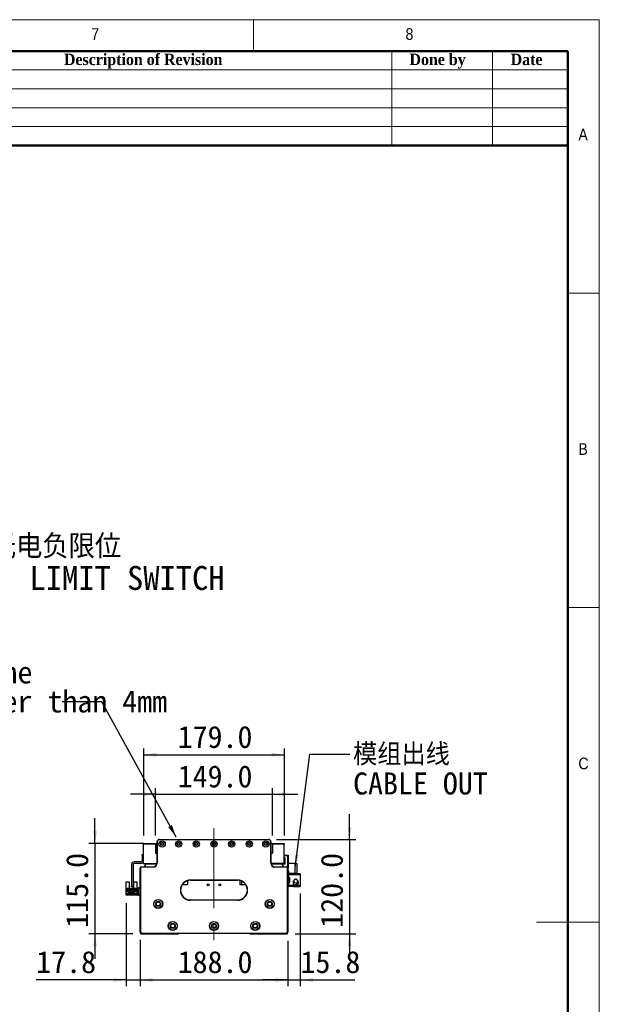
# Model space of a CAD drawing. Header units: millimetres. Extents: x 40 to 3320, y 40 to 2336.
# Tile 7 of 7: x 2582 to 3320, y 1083 to 2336. Entities that reach past the tile are written whole.
import ezdxf

# ---------------------------------------------------------------- set-up
doc = ezdxf.new("R2010")
doc.units = ezdxf.units.MM
doc.header["$LTSCALE"] = 8
doc.linetypes.add('CENTERX2', pattern=[20.32, 12.7, -2.54, 2.54, -2.54])
doc.layers.add('DIMNS', color=7, linetype='Continuous')
doc.styles.add('SLDTEXTSTYLE0', font='Gothic.ttf', dxfattribs={"width": 0.913})
doc.styles.add('SLDTEXTSTYLE1', font='timesbd.ttf', dxfattribs={"width": 0.933})
doc.styles.add('SLDTEXTSTYLE7', font='txt')
doc.styles.add('SLDTEXTSTYLE8', font='txt', dxfattribs={"bigfont": 'bigfont'})
doc.dimstyles.new('SLDDIMSTYLE0', dxfattribs={"dimtxt": 28, "dimasz": 16, "dimexe": 0, "dimexo": 0.0625, "dimgap": 7, "dimtad": 2, "dimdec": 1, "dimrnd": 1e-09, "dimzin": 4, "dimdsep": 46, "dimtxsty": 'SLDTEXTSTYLE7', "dimsah": 1, "dimcen": 0.09, "dimadec": 0, "dimazin": 1, "dimtfac": 1, "dimtdec": 1, "dimtmove": 0, "dimatfit": 0, "dimfxl": 0, "dimfrac": 2, "dimtolj": 1, "dimtzin": 12, "dimarcsym": 0})
doc.dimstyles.new('SLDDIMSTYLE1', dxfattribs={"dimtxt": 28, "dimasz": 16, "dimexe": 0, "dimexo": 0.0625, "dimgap": 7, "dimtad": 2, "dimdec": 1, "dimrnd": 1e-09, "dimzin": 4, "dimdsep": 46, "dimtxsty": 'SLDTEXTSTYLE7', "dimsah": 1, "dimcen": 0.09, "dimadec": 0, "dimazin": 1, "dimtfac": 1, "dimtdec": 1, "dimtofl": 0, "dimtmove": 0, "dimatfit": 3, "dimfxl": 0, "dimfrac": 2, "dimtolj": 1, "dimtzin": 12, "dimarcsym": 0})
doc.dimstyles.new('SLDDIMSTYLE2', dxfattribs={"dimtxt": 28, "dimasz": 16, "dimexe": 0, "dimexo": 0.0625, "dimgap": 7, "dimtad": 2, "dimdec": 1, "dimrnd": 1e-09, "dimzin": 12, "dimdsep": 46, "dimtxsty": 'SLDTEXTSTYLE7', "dimsah": 1, "dimcen": 0.09, "dimadec": 0, "dimazin": 3, "dimtfac": 1, "dimtdec": 1, "dimtmove": 0, "dimatfit": 0, "dimfxl": 0, "dimfrac": 2, "dimtolj": 1, "dimtzin": 12, "dimarcsym": 0})
doc.dimstyles.new('SLDDIMSTYLE3', dxfattribs={"dimtxt": 0.18, "dimasz": 16, "dimexe": 0, "dimexo": 0.0625, "dimgap": 0, "dimtad": 0, "dimtih": 1, "dimtoh": 1, "dimdec": 0, "dimrnd": 1e-09, "dimzin": 0, "dimdsep": 46, "dimtxsty": 'Standard', "dimsah": 1, "dimcen": 0.09, "dimadec": 0, "dimazin": 0, "dimtfac": 16, "dimtdec": 0, "dimtofl": 0, "dimtmove": 0, "dimatfit": 3, "dimfxl": 0, "dimfrac": 2, "dimtolj": 1, "dimtzin": 0, "dimarcsym": 0})

# ---------------------------------------------------------------- blocks, each defined once
blk = doc.blocks.new('_D')
at = {"layer": 'DIMNS'}
for p, q in [((2755.1, 1298.2), (2755.1, 1358.5)), ((2904.1, 1298.2), (2904.1, 1358.5)), ((2755.1, 1350.5), (2723.1, 1350.5)), ((2755.1, 1350.5), (2904.1, 1350.5)), ((2904.1, 1350.5), (2936.1, 1350.5))]:
    blk.add_line(p, q, dxfattribs=at)
for points in [[(2755.1, 1350.5), (2739.1, 1352.9), (2739.1, 1348.1)], [(2904.1, 1350.5), (2920.1, 1348.1), (2920.1, 1352.9)]]:
    blk.add_solid(points, dxfattribs=at)
at = {"layer": 'DIMNS', "insert": (2783.3, 1387.3), "char_height": 28, "attachment_point": 1, "style": 'SLDTEXTSTYLE7'}
blk.add_mtext('149.0', dxfattribs=at)
blk = doc.blocks.new('_D_1')
at = {"layer": 'DIMNS'}
for p, q in [((2740.1, 1298.2), (2740.1, 1408.8)), ((2919.1, 1298.2), (2919.1, 1408.8)), ((2740.1, 1400.8), (2919.1, 1400.8))]:
    blk.add_line(p, q, dxfattribs=at)
for points in [[(2740.1, 1400.8), (2756.1, 1398.4), (2756.1, 1403.2)], [(2919.1, 1400.8), (2903.1, 1403.2), (2903.1, 1398.4)]]:
    blk.add_solid(points, dxfattribs=at)
at = {"layer": 'DIMNS', "insert": (2783.3, 1437.5), "char_height": 28, "attachment_point": 1, "style": 'SLDTEXTSTYLE7'}
blk.add_mtext('179.0', dxfattribs=at)
blk = doc.blocks.new('_D_2')
at = {"layer": 'DIMNS'}
for p, q in [((2678.1, 1288.1), (2678.1, 1320.1)), ((2740.9, 1288.1), (2670.1, 1288.1)), ((2678.1, 1288.1), (2678.1, 1173.1)), ((2726.4, 1173.1), (2670.1, 1173.1)), ((2678.1, 1173.1), (2678.1, 1141.1))]:
    blk.add_line(p, q, dxfattribs=at)
for points in [[(2678.1, 1288.1), (2680.5, 1304.1), (2675.7, 1304.1)], [(2678.1, 1173.1), (2675.7, 1157.1), (2680.5, 1157.1)]]:
    blk.add_solid(points, dxfattribs=at)
at = {"layer": 'DIMNS', "insert": (2641.4, 1180.7), "char_height": 28, "attachment_point": 1, "rotation": 90, "style": 'SLDTEXTSTYLE7'}
blk.add_mtext('115.0', dxfattribs=at)
blk = doc.blocks.new('_D_3')
at = {"layer": 'DIMNS'}
for p, q in [((3002.2, 1293.1), (3002.2, 1325.1)), ((2909.2, 1293.1), (3010.2, 1293.1)), ((3002.2, 1293.1), (3002.2, 1173.1)), ((2932.7, 1173.1), (3010.2, 1173.1)), ((3002.2, 1173.1), (3002.2, 1141.1))]:
    blk.add_line(p, q, dxfattribs=at)
for points in [[(3002.2, 1293.1), (3004.6, 1309.1), (2999.8, 1309.1)], [(3002.2, 1173.1), (2999.8, 1157.1), (3004.6, 1157.1)]]:
    blk.add_solid(points, dxfattribs=at)
at = {"layer": 'DIMNS', "insert": (2965.5, 1180.7), "char_height": 28, "attachment_point": 1, "rotation": 90, "style": 'SLDTEXTSTYLE7'}
blk.add_mtext('120.0', dxfattribs=at)
blk = doc.blocks.new('_D_4')
at = {"layer": 'DIMNS'}
for p, q in [((2735.6, 1163.9), (2735.6, 1106.3)), ((2923.6, 1163.9), (2923.6, 1106.3)), ((2735.6, 1114.3), (2923.6, 1114.3))]:
    blk.add_line(p, q, dxfattribs=at)
for points in [[(2735.6, 1114.3), (2751.6, 1111.9), (2751.6, 1116.7)], [(2923.6, 1114.3), (2907.6, 1116.7), (2907.6, 1111.9)]]:
    blk.add_solid(points, dxfattribs=at)
at = {"layer": 'DIMNS', "insert": (2783.3, 1151.1), "char_height": 28, "attachment_point": 1, "style": 'SLDTEXTSTYLE7'}
blk.add_mtext('188.0', dxfattribs=at)
blk = doc.blocks.new('_D_5')
at = {"layer": 'DIMNS'}
for p, q in [((2717.8, 1211.9), (2717.8, 1106.3)), ((2735.6, 1165.4), (2735.6, 1106.3)), ((2717.8, 1114.3), (2603.3, 1114.3)), ((2717.8, 1114.3), (2735.6, 1114.3)), ((2735.6, 1114.3), (2767.6, 1114.3))]:
    blk.add_line(p, q, dxfattribs=at)
for points in [[(2717.8, 1114.3), (2701.8, 1116.7), (2701.8, 1111.9)], [(2735.6, 1114.3), (2751.6, 1111.9), (2751.6, 1116.7)]]:
    blk.add_solid(points, dxfattribs=at)
at = {"layer": 'DIMNS', "insert": (2603.3, 1151.1), "char_height": 28, "attachment_point": 1, "style": 'SLDTEXTSTYLE7'}
blk.add_mtext('17.8', dxfattribs=at)
blk = doc.blocks.new('_D_6')
at = {"layer": 'DIMNS'}
for p, q in [((2939.4, 1224.2), (2939.4, 1106.3)), ((2923.6, 1163.9), (2923.6, 1106.3)), ((2923.6, 1114.3), (2891.6, 1114.3)), ((2923.6, 1114.3), (2939.4, 1114.3)), ((2939.4, 1114.3), (3008.7, 1114.3))]:
    blk.add_line(p, q, dxfattribs=at)
for points in [[(2923.6, 1114.3), (2907.6, 1116.7), (2907.6, 1111.9)], [(2939.4, 1114.3), (2955.4, 1111.9), (2955.4, 1116.7)]]:
    blk.add_solid(points, dxfattribs=at)
at = {"layer": 'DIMNS', "insert": (2939.7, 1151.1), "char_height": 28, "attachment_point": 1, "style": 'SLDTEXTSTYLE7'}
blk.add_mtext('15.8', dxfattribs=at)
blk = doc.blocks.new('SW_NOTE_3')
at = {"layer": 'DIMNS', "color": 0, "char_height": 28, "attachment_point": 1}
for s, insert, style in [('模组出线', (4.2, 13.5), 'SLDTEXTSTYLE8'), ('CABLE OUT', (4.2, -23.5), 'SLDTEXTSTYLE7')]:
    blk.add_mtext(s, dxfattribs=dict(at, insert=insert, style=style))
blk = doc.blocks.new('SW_NOTE_4')
at = {"layer": 'DIMNS', "color": 0, "char_height": 28, "attachment_point": 1, "style": 'SLDTEXTSTYLE7'}
for s, insert in [('The distance between the load plate and the ', (-856.7, 51.4)), ('steel belt protection belt shall be greater than 4mm', (-856.7, 14.4))]:
    blk.add_mtext(s, dxfattribs=dict(at, insert=insert))
blk = doc.blocks.new('SW_NOTE_7')
at = {"layer": 'DIMNS', "color": 0, "char_height": 30.4, "attachment_point": 1}
for s, insert, style in [('     光电负限位', (4, 15.6), 'SLDTEXTSTYLE8'), ('NEGATIVE LIMIT SWITCH', (4, -24.6), 'SLDTEXTSTYLE7')]:
    blk.add_mtext(s, dxfattribs=dict(at, insert=insert, style=style))

msp = doc.modelspace()

# ---------------------------------------------------------------- linework, layer by layer
at = {"color": 7, "linetype": 'Continuous', "lineweight": 18}
for p, q in [((3320, 2336), (40, 2336)), ((2880, 2296), (2880, 2336)), ((3320, 40), (3320, 2336)), ((80, 2296), (3280, 2296)), ((3056, 2296), (3056, 2176)), ((3184, 2296), (3184, 2176)), ((3280, 2296), (3280, 2176)), ((3280, 2296), (3280, 80)), ((2320, 2272), (3280, 2272)), ((2320, 2248), (3280, 2248)), ((2320, 2224), (3280, 2224)), ((2320, 2200), (3280, 2200)), ((3320, 1988), (3280, 1988)), ((3280, 1588), (3320, 1588)), ((3320, 1188), (3240, 1188))]:
    msp.add_line(p, q, dxfattribs=at)
at = {"color": 7, "linetype": 'Continuous', "lineweight": 50}
for p, q in [((3280, 2296), (80, 2296)), ((3280, 2296), (3280, 80)), ((3280, 2176), (2320, 2176))]:
    msp.add_line(p, q, dxfattribs=at)
at = {"color": 7, "linetype": 'Continuous', "lineweight": 25}
for p, q in [((2760.0563756, 1293.0790407), (2760.0563756, 1292.7790431)), ((2760.0563756, 1293.0790407), (2899.0563742, 1293.0790407)), ((2899.0563742, 1292.7790431), (2760.0563756, 1292.7790431)), ((2899.0563742, 1293.0790407), (2899.0563742, 1292.7790431)), ((2740.0563723, 1288.0790455), (2755.0563729, 1288.0790455)), ((2740.0563723, 1287.0790435), (2740.0563723, 1288.0790455)), ((2755.0563729, 1287.0790435), (2740.0563723, 1287.0790435)), ((2740.0563723, 1262.5790422), (2740.0563723, 1287.0790435)), ((2755.0563729, 1288.0790455), (2755.0563729, 1287.0790435)), ((2755.0563729, 1287.0790435), (2755.0563729, 1276.0790435)), ((2757.056377, 1263.0790433), (2757.056377, 1290.0790421)), ((2757.056377, 1290.0790421), (2757.3563746, 1290.0790421)), ((2757.3563746, 1290.0790421), (2757.3563746, 1263.0790433)), ((2902.0563728, 1290.0790421), (2901.7563752, 1290.0790421)), ((2901.7563752, 1263.0790433), (2901.7563752, 1290.0790421)), ((2902.0563728, 1290.0790421), (2902.0563728, 1263.0790433)), ((2904.0563769, 1288.0790455), (2919.0563774, 1288.0790455)), ((2904.0563769, 1287.0790435), (2904.0563769, 1288.0790455)), ((2919.0563774, 1287.0790435), (2904.0563769, 1287.0790435)), ((2904.0563769, 1287.0790435), (2904.0563769, 1276.0790435)), ((2919.0563774, 1288.0790455), (2919.0563774, 1287.0790435)), ((2919.0563774, 1262.5790422), (2919.0563774, 1287.0790435)), ((2738.0563757, 1274.0790469), (2740.0563723, 1274.0790469)), ((2738.0563757, 1273.0790449), (2738.0563757, 1274.0790469)), ((2738.0563757, 1273.0790449), (2738.0563757, 1266.0790419)), ((2740.0563723, 1273.0790449), (2738.0563757, 1273.0790449)), ((2755.5563739, 1275.5790425), (2757.056377, 1275.5790425)), ((2903.5563758, 1275.5790425), (2902.0563728, 1275.5790425)), ((2919.0563774, 1273.2690421), (2923.7563751, 1273.2690421)), ((2923.7563751, 1272.2690401), (2919.0563774, 1272.2690401)), ((2919.0563774, 1270.2690435), (2919.5563785, 1270.2690435)), ((2919.5563785, 1270.2690435), (2919.5563785, 1261.7690449)), ((2923.7563751, 1272.2690401), (2923.7563751, 1273.2690421)), ((2923.7563751, 1273.2690421), (2924.0563727, 1272.9690445)), ((2924.0563727, 1272.1447793), (2923.7563751, 1272.2690401)), ((2923.7563751, 1257.2690433), (2923.7563751, 1272.2690401)), ((2924.0563727, 1272.9690445), (2924.0563727, 1272.1447793)), ((2924.0563727, 1272.1447793), (2924.0563727, 1257.3933078)), ((2724.5563782, 1261.0790429), (2724.5563782, 1233.5790431)), ((2726.5563748, 1261.0790429), (2726.5563748, 1233.5790431)), ((2736.5563727, 1264.5790426), (2728.0563778, 1264.5790426)), ((2736.5563727, 1262.5790422), (2728.0563778, 1262.5790422)), ((2735.8563757, 1256.579045), (2735.5563781, 1256.579045)), ((2735.5563781, 1175.5790429), (2735.5563781, 1256.579045)), ((2735.8563757, 1256.579045), (2735.8563757, 1175.7033074)), ((2737.0563737, 1257.7790429), (2737.0563737, 1258.0790443)), ((2737.0563737, 1258.0790443), (2752.0563743, 1258.0790443)), ((2752.0563743, 1257.7790429), (2737.0563737, 1257.7790429)), ((2740.0563723, 1262.5790422), (2757.0313132, 1262.5790422)), ((2742.0563764, 1261.2690439), (2743.3663747, 1262.5790422)), ((2742.0563764, 1258.0790443), (2742.0563764, 1261.2690439)), ((2742.5563774, 1261.1790446), (2743.556372, 1262.1790429)), ((2742.5563774, 1258.0790443), (2742.5563774, 1261.1790446)), ((2743.556372, 1262.1790429), (2756.9747112, 1262.1790429)), ((2752.0563743, 1257.7790429), (2752.0563743, 1258.0790443)), ((2755.2563763, 1262.5790422), (2755.6563756, 1262.1790429)), ((2757.3563746, 1263.0790433), (2757.056377, 1263.0790433)), ((2902.0563728, 1263.0790433), (2901.7563752, 1263.0790433)), ((2919.0563774, 1262.5790422), (2902.0814366, 1262.5790422)), ((2902.1380386, 1262.1790429), (2915.5563778, 1262.1790429)), ((2903.4563741, 1262.1790429), (2903.8563735, 1262.5790422)), ((2907.0563755, 1258.0790443), (2907.0563755, 1257.7790429)), ((2907.0563755, 1258.0790443), (2922.0563761, 1258.0790443)), ((2922.0563761, 1257.7790429), (2907.0563755, 1257.7790429)), ((2915.5563778, 1262.1790429), (2916.5563724, 1261.1790446)), ((2915.7463751, 1262.5790422), (2917.0563734, 1261.2690439)), ((2916.5563724, 1261.1790446), (2916.5563724, 1258.0790443)), ((2917.5563744, 1261.7690449), (2917.0563734, 1261.2690439)), ((2917.0563734, 1261.2690439), (2917.0563734, 1258.0790443)), ((2919.5563785, 1261.7690449), (2917.5563744, 1261.7690449)), ((2919.5563785, 1262.5790422), (2919.0563774, 1262.5790422)), ((2922.0563761, 1258.0790443), (2922.0563761, 1257.7790429)), ((2923.5563717, 1256.579045), (2923.256374, 1256.579045)), ((2923.256374, 1175.7033074), (2923.256374, 1256.579045)), ((2923.3882568, 1257.2690433), (2923.7563751, 1257.2690433)), ((2923.5563717, 1256.579045), (2923.5563717, 1175.5790429)), ((2923.7563751, 1256.269045), (2923.5563717, 1256.269045)), ((2924.0563727, 1257.3933078), (2923.7563751, 1257.2690433)), ((2923.7563751, 1256.269045), (2923.7563751, 1257.2690433)), ((2924.0563727, 1256.5690426), (2923.7563751, 1256.269045)), ((2932.9563743, 1262.5790422), (2924.0563727, 1262.5790422)), ((2924.0563727, 1257.3933078), (2924.0563727, 1256.5690426)), ((2932.9563743, 1249.579042), (2932.9563743, 1262.5790422)), ((2932.9563743, 1262.5790422), (2934.9563784, 1262.5790422)), ((2934.9563784, 1262.5790422), (2934.9563784, 1249.579042)), ((2796.0563741, 1240.5790424), (2796.0563741, 1235.2790439)), ((2799.5563756, 1241.3790447), (2799.5563756, 1241.0790434)), ((2799.5563756, 1241.3790447), (2859.5563742, 1241.3790447)), ((2859.5563742, 1241.0790434), (2799.5563756, 1241.0790434)), ((2859.5563742, 1241.3790447), (2859.5563742, 1241.0790434)), ((2863.0563757, 1235.2790439), (2863.0563757, 1240.5790424)), ((2924.956373, 1252.5790443), (2923.5563717, 1252.5790443)), ((2924.956373, 1249.579042), (2924.956373, 1252.5790443)), ((2924.956373, 1249.579042), (2924.956373, 1248.379044)), ((2932.9563743, 1249.579042), (2924.956373, 1249.579042)), ((2924.956373, 1248.379044), (2939.3563784, 1248.379044)), ((2924.956373, 1244.3790434), (2924.956373, 1248.379044)), ((2924.956373, 1244.3790434), (2924.956373, 1243.8790423)), ((2925.956375, 1244.3790434), (2924.956373, 1244.3790434)), ((2924.956373, 1243.8790423), (2924.956373, 1238.8790434)), ((2925.956375, 1243.8790423), (2924.956373, 1243.8790423)), ((2925.956375, 1238.3790424), (2925.956375, 1244.3790434)), ((2930.5511704, 1239.9692384), (2930.934935, 1240.5442332)), ((2930.9563777, 1249.579042), (2930.9563777, 1249.3790423)), ((2939.3563784, 1249.3790423), (2930.9563777, 1249.3790423)), ((2934.9563784, 1249.579042), (2932.9563743, 1249.579042)), ((2939.3563784, 1249.3790423), (2939.3563784, 1248.379044)), ((2939.3563784, 1248.379044), (2939.3563784, 1234.3790436)), ((2717.8563765, 1238.9790451), (2721.5563721, 1238.9790451)), ((2717.8563765, 1230.0790434), (2717.8563765, 1238.9790451)), ((2717.8563765, 1224.0790443), (2717.8563765, 1230.0790434)), ((2718.6563751, 1230.0790434), (2717.8563765, 1230.0790434)), ((2718.6563751, 1230.0790434), (2719.1563762, 1230.5790444)), ((2721.7563755, 1230.5790444), (2719.1563762, 1230.5790444)), ((2719.5563755, 1230.0290444), (2721.7563755, 1230.0290444)), ((2719.5563755, 1226.5790438), (2719.5563755, 1230.0290444)), ((2720.3563741, 1228.2290438), (2728.7563748, 1228.2290438)), ((2720.3563741, 1226.5790438), (2720.3563741, 1228.2290438)), ((2721.5563721, 1238.9790451), (2721.5563721, 1230.5790444)), ((2721.7563755, 1230.0290444), (2721.7563755, 1230.5790444)), ((2721.7563755, 1230.5790444), (2727.3563734, 1230.5790444)), ((2722.1063739, 1230.0290444), (2721.7563755, 1230.0290444)), ((2722.1063739, 1228.9290445), (2722.1063739, 1230.0290444)), ((2727.0063749, 1228.9290445), (2722.1063739, 1228.9290445)), ((2723.7563721, 1229.5290434), (2725.3563768, 1229.5290434)), ((2723.7563721, 1228.9290445), (2723.7563721, 1229.5290434)), ((2724.5563782, 1232.5790429), (2724.5563782, 1233.5790431)), ((2724.5563782, 1233.5790431), (2726.5563748, 1233.5790431)), ((2726.5563748, 1232.5790429), (2724.5563782, 1232.5790429)), ((2725.3563768, 1228.9290445), (2725.3563768, 1229.5290434)), ((2726.5563748, 1233.5790431), (2726.5563748, 1232.5790429)), ((2727.0063749, 1230.0290444), (2727.0063749, 1228.9290445)), ((2727.3563734, 1230.0290444), (2727.0063749, 1230.0290444)), ((2727.3563734, 1230.5790444), (2727.3563734, 1230.0290444)), ((2729.9563727, 1230.5790444), (2727.3563734, 1230.5790444)), ((2727.3563734, 1230.0290444), (2729.5563734, 1230.0290444)), ((2727.5563768, 1230.5790444), (2727.5563768, 1238.9790451)), ((2727.5563768, 1238.9790451), (2731.2563724, 1238.9790451)), ((2728.7563748, 1228.2290438), (2728.7563748, 1226.5790438)), ((2729.5563734, 1230.0290444), (2729.5563734, 1226.5790438)), ((2729.9563727, 1230.5790444), (2730.4563737, 1230.0790434)), ((2731.2563724, 1230.0790434), (2730.4563737, 1230.0790434)), ((2731.2563724, 1238.9790451), (2731.2563724, 1230.0790434)), ((2731.2563724, 1230.0790434), (2731.2563724, 1224.0790443)), ((2733.5563741, 1231.0790436), (2733.5563741, 1232.0790438)), ((2733.5563741, 1232.0790438), (2735.5563781, 1232.0790438)), ((2735.5563781, 1231.0790436), (2733.5563741, 1231.0790436)), ((2733.5563741, 1223.0790441), (2733.5563741, 1231.0790436)), ((2796.0563741, 1235.2790439), (2789.0036507, 1235.2790439)), ((2870.109099, 1235.2790439), (2863.0563757, 1235.2790439)), ((2864.556375, 1240.0354815), (2864.556375, 1235.2790439)), ((2924.956373, 1238.3790424), (2924.956373, 1238.8790434)), ((2924.956373, 1238.8790434), (2925.956375, 1238.8790434)), ((2924.956373, 1234.3790436), (2924.956373, 1238.3790424)), ((2924.956373, 1238.3790424), (2925.956375, 1238.3790424)), ((2924.956373, 1234.3790436), (2924.956373, 1233.1790438)), ((2939.3563784, 1234.3790436), (2924.956373, 1234.3790436)), ((2930.9563777, 1233.1790438), (2924.956373, 1233.1790438)), ((2930.4056085, 1239.1760124), (2930.3063742, 1238.3790424)), ((2930.6402868, 1239.8139385), (2930.505111, 1239.4981047)), ((2930.5171585, 1239.9580812), (2930.5511704, 1239.9692384)), ((2930.5511704, 1236.7888463), (2930.5171585, 1236.8000073)), ((2930.6730172, 1239.7978304), (2930.5505595, 1239.8580869)), ((2930.7112536, 1239.8904672), (2930.5511704, 1239.9692384)), ((2930.9563777, 1233.3790434), (2939.3563784, 1233.3790434)), ((2930.9563777, 1233.3790434), (2930.9563777, 1233.1790438)), ((2935.8480937, 1238.9319984), (2935.8755118, 1238.9527334)), ((2939.3563784, 1234.3790436), (2939.3563784, 1233.3790434)), ((2717.7563748, 1222.079044), (2717.7563748, 1224.0790443)), ((2717.7563748, 1224.0790443), (2718.7563768, 1224.0790443)), ((2718.7563768, 1222.079044), (2717.7563748, 1222.079044)), ((2718.7563768, 1224.0790443), (2718.7563768, 1222.079044)), ((2732.556372, 1224.0790443), (2718.7563768, 1224.0790443)), ((2732.556372, 1222.079044), (2718.7563768, 1222.079044)), ((2720.3563741, 1226.5790438), (2719.5563755, 1226.5790438)), ((2720.3563741, 1225.5290428), (2720.3563741, 1226.5790438)), ((2721.5563721, 1225.5290428), (2720.3563741, 1225.5290428)), ((2721.3063753, 1227.1790428), (2721.3063753, 1226.6790436)), ((2721.8063763, 1227.1790428), (2721.3063753, 1227.1790428)), ((2721.3063753, 1226.6790436), (2721.8063763, 1226.6790436)), ((2721.5563721, 1224.7290441), (2721.5563721, 1225.5290428)), ((2727.5563768, 1225.5290428), (2721.5563721, 1225.5290428)), ((2727.5563768, 1224.7290441), (2721.5563721, 1224.7290441)), ((2721.8063763, 1226.6790436), (2721.8063763, 1227.1790428)), ((2723.8063729, 1227.1790428), (2723.3063719, 1227.1790428)), ((2723.3063719, 1227.1790428), (2723.3063719, 1226.6790436)), ((2723.3063719, 1226.6790436), (2723.8063729, 1226.6790436)), ((2723.8063729, 1226.6790436), (2723.8063729, 1227.1790428)), ((2725.306376, 1227.1790428), (2725.306376, 1226.6790436)), ((2725.806377, 1227.1790428), (2725.306376, 1227.1790428)), ((2725.306376, 1226.6790436), (2725.806377, 1226.6790436)), ((2725.806377, 1226.6790436), (2725.806377, 1227.1790428)), ((2727.8063736, 1227.1790428), (2727.3063726, 1227.1790428)), ((2727.3063726, 1227.1790428), (2727.3063726, 1226.6790436)), ((2727.3063726, 1226.6790436), (2727.8063736, 1226.6790436)), ((2727.5563768, 1225.5290428), (2727.5563768, 1224.7290441)), ((2728.7563748, 1225.5290428), (2727.5563768, 1225.5290428)), ((2727.8063736, 1226.6790436), (2727.8063736, 1227.1790428)), ((2728.7563748, 1226.5790438), (2728.7563748, 1225.5290428)), ((2729.5563734, 1226.5790438), (2728.7563748, 1226.5790438)), ((2732.556372, 1224.0790443), (2732.556372, 1222.079044)), ((2733.5563741, 1223.0790441), (2735.5563781, 1223.0790441)), ((2733.5563741, 1222.079044), (2733.5563741, 1223.0790441)), ((2735.5563781, 1222.079044), (2733.5563741, 1222.079044)), ((2799.5563756, 1216.0790439), (2799.5563756, 1215.7790435)), ((2799.5563756, 1216.0790439), (2859.5563742, 1216.0790439)), ((2859.5563742, 1215.7790435), (2799.5563756, 1215.7790435)), ((2859.5563742, 1216.0790439), (2859.5563742, 1215.7790435)), ((2735.8563757, 1175.7033074), (2735.5563781, 1175.5790429)), ((2737.5563747, 1173.5790444), (2735.5563781, 1175.5790429)), ((2735.5563781, 1175.5790429), (2735.5563781, 1174.0790436)), ((2735.5563781, 1174.0790436), (2736.5563727, 1173.0790434)), ((2735.8563757, 1175.7033074), (2737.6806355, 1173.8790439)), ((2736.5563727, 1173.0790434), (2784.0563758, 1173.0790434)), ((2737.6806355, 1173.8790439), (2737.5563747, 1173.5790444)), ((2921.5563751, 1173.5790444), (2737.5563747, 1173.5790444)), ((2737.6806355, 1173.8790439), (2921.4321143, 1173.8790439)), ((2784.0563758, 1173.0790434), (2784.5563768, 1173.5790444)), ((2874.5563767, 1173.5790444), (2875.056374, 1173.0790434)), ((2875.056374, 1173.0790434), (2922.5563771, 1173.0790434)), ((2921.4321143, 1173.8790439), (2923.256374, 1175.7033074)), ((2921.4321143, 1173.8790439), (2921.5563751, 1173.5790444)), ((2923.5563717, 1175.5790429), (2921.5563751, 1173.5790444)), ((2922.5563771, 1173.0790434), (2923.5563717, 1174.0790436)), ((2923.256374, 1175.7033074), (2923.5563717, 1175.5790429)), ((2923.5563717, 1174.0790436), (2923.5563717, 1175.5790429))]:
    msp.add_line(p, q, dxfattribs=at)
at = {"color": 7, "linetype": 'Continuous', "lineweight": 25, "flags": 128}
msp.add_lwpolyline([(2732.556372, 1222.079044), (2733.1416449, 1222.1366873), (2733.5563741, 1222.250616)], dxfattribs=at)
at = {"color": 7, "linetype": 'Continuous', "lineweight": 25}
for centre, radius in [((2763.556375, 1287.3290436), 4.025), ((2763.556375, 1287.3290436), 4), ((2784.556375, 1287.3290436), 4.025), ((2784.556375, 1287.3290436), 4), ((2807.056375, 1287.3290436), 4.025), ((2807.056375, 1287.3290436), 4), ((2829.556375, 1287.3290436), 4.025), ((2829.556375, 1287.3290436), 4), ((2852.056375, 1287.3290436), 4.025), ((2852.056375, 1287.3290436), 4), ((2874.556375, 1287.3290436), 4.025), ((2874.556375, 1287.3290436), 4), ((2895.556375, 1287.3290436), 4.025), ((2895.556375, 1287.3290436), 4), ((2763.556375, 1287.3290436), 2.15), ((2763.556375, 1287.3290436), 1.65), ((2784.556375, 1287.3290436), 2.15), ((2784.556375, 1287.3290436), 1.65), ((2807.056375, 1287.3290436), 2.15), ((2807.056375, 1287.3290436), 1.65), ((2829.556375, 1287.3290436), 2.15), ((2829.556375, 1287.3290436), 1.65), ((2852.056375, 1287.3290436), 2.15), ((2852.056375, 1287.3290436), 1.65), ((2874.556375, 1287.3290436), 2.15), ((2874.556375, 1287.3290436), 1.65), ((2895.556375, 1287.3290436), 2.15), ((2895.556375, 1287.3290436), 1.65), ((2822.056375, 1235.2790436), 1.25), ((2837.056375, 1235.2790436), 1.25), ((2758.556375, 1211.0790436), 5.75), ((2758.556375, 1211.0790436), 5.5), ((2900.556375, 1211.0790436), 5.75), ((2900.556375, 1211.0790436), 5.5), ((2758.556375, 1211.0790436), 3.2), ((2758.556375, 1211.0790436), 2.5), ((2900.556375, 1211.0790436), 3.2), ((2900.556375, 1211.0790436), 2.5), ((2777.056375, 1183.0790436), 5.75), ((2777.056375, 1183.0790436), 5.5), ((2777.056375, 1183.0790436), 3.2), ((2777.056375, 1183.0790436), 2.5), ((2829.556375, 1183.0790436), 5.75), ((2829.556375, 1183.0790436), 5.5), ((2829.556375, 1183.0790436), 3.2), ((2829.556375, 1183.0790436), 2.5), ((2882.056375, 1183.0790436), 5.75), ((2882.056375, 1183.0790436), 5.5), ((2882.056375, 1183.0790436), 3.2), ((2882.056375, 1183.0790436), 2.5)]:
    msp.add_circle(centre, radius, dxfattribs=at)
for centre, radius, start, end in [((2760.056375, 1290.0790436), 3, 90, 180), ((2760.056375, 1290.0790436), 2.7, 90, 180), ((2899.056375, 1290.0790436), 3, 0, 90), ((2899.056375, 1290.0790436), 2.7, 0, 90), ((2736.556375, 1266.0790436), 1.5, 270, 0), ((2736.556375, 1266.0790436), 3.5, 270, 0), ((2755.556375, 1276.0790436), 0.5, 180, 270), ((2903.556375, 1276.0790436), 0.5, 270, 0), ((2728.056375, 1261.0790436), 3.5, 90, 180), ((2728.056375, 1261.0790436), 1.5, 90, 180), ((2737.056375, 1256.5790436), 1.5, 90, 180), ((2737.056375, 1256.5790436), 1.2, 90, 180), ((2752.056375, 1263.0790436), 5.3, 270, 0), ((2752.056375, 1263.0790436), 5, 270, 0), ((2907.056375, 1263.0790436), 5.3, 180, 270), ((2907.056375, 1263.0790436), 5, 180, 270), ((2922.056375, 1256.5790436), 1.5, 0, 90), ((2922.056375, 1256.5790436), 1.2, 0, 90), ((2799.556375, 1228.5790436), 12.8, 90, 270), ((2799.556375, 1228.5790436), 12.5, 90, 270), ((2859.556375, 1228.5790436), 12.8, 270, 90), ((2859.556375, 1228.5790436), 12.5, 270, 90), ((2933.556375, 1238.3790436), 3.4, 207.8854130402, 44.3134751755), ((2933.556375, 1238.3790436), 3.45, 0, 47.8989058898), ((2933.556375, 1238.3790436), 3.45, 237.5742082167, 0), ((2933.556375, 1238.3790436), 2.5, 274.0682455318, 11.0547454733), ((2933.556375, 1238.3790436), 2.6, 277.2742732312, 19.707248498), ((2732.556375, 1225.0790436), 1, 270, 0)]:
    msp.add_arc(centre, radius, start, end, dxfattribs=at)
for points, knots in [([(2931.3827595, 1241.3057347), (2931.2009658, 1240.9467239), (2930.8678495, 1240.2888772), (2930.4083338, 1239.2296323), (2930.1884721, 1238.409052), (2930.1324358, 1237.7393043), (2930.2357364, 1237.1789634), (2930.46044, 1236.5754983), (2930.9136596, 1235.9785432), (2931.5985142, 1235.5409346), (2932.3223885, 1235.30372), (2933.084477, 1235.3006577), (2933.7935966, 1235.5352533), (2933.9735258, 1235.6563174), (2933.9264487, 1235.6927142), (2933.9097879, 1235.7055952)], [0, 0, 0, 0, 0.1800959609, 0.3300054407, 0.449646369, 0.5397484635, 0.5746216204, 0.6053230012, 0.6784014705, 0.7214075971, 0.7619829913, 0.8291629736, 0.8886692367, 0.9605994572, 1, 1, 1, 1]), ([(2934.9457762, 1242.142204), (2935.1948772, 1241.9123864), (2935.6936382, 1241.4522355), (2936.0985164, 1240.5349446), (2936.1398509, 1239.6174189), (2935.8596825, 1238.8223976), (2935.3488357, 1238.2059112), (2934.6554406, 1237.7957062), (2933.8481688, 1237.6313265), (2933.0089066, 1237.7354535), (2932.2301008, 1238.1061986), (2931.6092755, 1238.7075633), (2931.2184359, 1239.4704092), (2931.1314459, 1240.3153142), (2931.2356204, 1241.0736406), (2931.5800961, 1241.6663207), (2932.1110778, 1242.0871798), (2932.8446745, 1242.3325095), (2933.5908969, 1242.4104962), (2934.1348744, 1242.4375334), (2934.3938566, 1242.4225706), (2934.4788777, 1242.4275916), (2934.5012076, 1242.4161363), (2934.5753736, 1242.3841046), (2934.7315052, 1242.2956089), (2934.8635832, 1242.2010491), (2934.9457762, 1242.142204)], [0, 0, 0, 0, 0.06481696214, 0.12977935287, 0.18973202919, 0.24261824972, 0.29441350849, 0.34624315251, 0.39872408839, 0.45219982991, 0.50660116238, 0.56145242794, 0.61605118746, 0.66977184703, 0.72706819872, 0.76537674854, 0.80369054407, 0.85890913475, 0.91422935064, 0.94955437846, 0.96400133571, 0.96485081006, 0.96575869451, 0.96871013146, 0.98052812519, 1, 1, 1, 1]), ([(2935.7807777, 1237.2379785), (2935.882967, 1237.484946), (2936.0767516, 1237.953278), (2936.1205431, 1238.4677816), (2936.0327552, 1238.7768025), (2936.0047272, 1238.8754634)], [0, 0, 0, 0, 0.4316452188, 0.818541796, 1, 1, 1, 1])]:
    msp.add_open_spline(points, degree=3, knots=knots, dxfattribs=at)
at = {"layer": 'DIMNS', "linetype": 'CENTERX2', "lineweight": 18}
msp.add_line((2829.556375, 1307.3790436), (2829.556375, 1157.5786305), dxfattribs=at)

# ---------------------------------------------------------------- block references
at = {"layer": 'DIMNS'}
for name, p in [('SW_NOTE_7', (2404.6845466, 1665.5151977)), ('SW_NOTE_4', (2636.1826569, 1468.2625798)), ('SW_NOTE_3', (3002.385696, 1401.7879949))]:
    msp.add_blockref(name, p, dxfattribs=at)

# ---------------------------------------------------------------- texts
at = {"color": 7, "linetype": 'Continuous', "lineweight": 0}
for s, insert, char_height, attachment_point, style in [('7', (2673.3333333, 2325.1704848), 14.8166667, 1, 'SLDTEXTSTYLE0'), ('8', (3073.3333333, 2325.1704848), 14.8166667, 1, 'SLDTEXTSTYLE0'), ('Description of Revision', (2739.4454999, 2292.6852781), 14.4, 2, 'SLDTEXTSTYLE1'), ('Done by', (3114.154228, 2292.6852781), 14.4, 2, 'SLDTEXTSTYLE1'), ('Date', (3227.423141, 2292.6852781), 14.4, 2, 'SLDTEXTSTYLE1'), ('A', (3293.3333333, 2197.1704528), 14.8166667, 1, 'SLDTEXTSTYLE0'), ('B', (3293.3333333, 1797.1704528), 14.8166667, 1, 'SLDTEXTSTYLE0'), ('C', (3293.3333333, 1397.1704528), 14.8166667, 1, 'SLDTEXTSTYLE0')]:
    msp.add_mtext(s, dxfattribs=dict(at, insert=insert, char_height=char_height, attachment_point=attachment_point, style=style))

# ---------------------------------------------------------------- dimensions: what is measured, and where the dimension line sits
at = {"layer": 'DIMNS'}
for base, p1, p2, dimstyle, picture, middle in [((2919.056375, 1400.7706302), (2740.056375, 1288.0790436), (2919.056375, 1288.0790436), 'SLDDIMSTYLE1', '_D_1', (2827.9102479, 1400.7706302)), ((2904.056375, 1350.5494804), (2755.056375, 1288.0790436), (2904.056375, 1288.0790436), 'SLDDIMSTYLE0', '_D', (2827.9102479, 1350.5494804)), ((2939.356375, 1114.3115967), (2923.556375, 1174.0790436), (2939.356375, 1234.3790436), 'SLDDIMSTYLE2', '_D_6', (2974.2418069, 1114.3115967)), ((2735.556375, 1114.3115967), (2717.756375, 1222.0790436), (2735.556375, 1175.5790436), 'SLDDIMSTYLE2', '_D_5', (2637.756375, 1114.3115967)), ((2923.556375, 1114.3115967), (2735.556375, 1174.0790436), (2923.556375, 1174.0790436), 'SLDDIMSTYLE1', '_D_4', (2827.9102479, 1114.3115967))]:
    dim = msp.add_linear_dim(base=base, p1=p1, p2=p2, dimstyle=dimstyle, dxfattribs=at)
    dim.commit()
    dim.dimension.update_dxf_attribs({"geometry": picture, "text_midpoint": middle, "dimtype": 160})
for base, p1, p2, picture, middle in [((2678.1399195, 1173.0790436), (2751.056375, 1288.0790436), (2736.556375, 1173.0790436), '_D_2', (2678.1399195, 1225.2722084)), ((3002.2480267, 1173.0790436), (2899.056375, 1293.0790436), (2922.556375, 1173.0790436), '_D_3', (3002.2480267, 1225.2722084))]:
    dim = msp.add_linear_dim(base=base, p1=p1, p2=p2, angle=90, dimstyle='SLDDIMSTYLE0', dxfattribs=at)
    dim.commit()
    dim.dimension.update_dxf_attribs({"geometry": picture, "text_midpoint": middle, "dimtype": 160})

# ---------------------------------------------------------------- leaders
for points in [[(2781.3672798, 1296.0927843), (2686.9826569, 1468.2625798), (2636.1826569, 1468.2625798)], [(2932.956375, 1257.5088845), (2951.585696, 1401.7879949), (3002.385696, 1401.7879949)]]:
    msp.add_leader(points, dimstyle='SLDDIMSTYLE3', dxfattribs=at)

doc.saveas('drawing.dxf')
